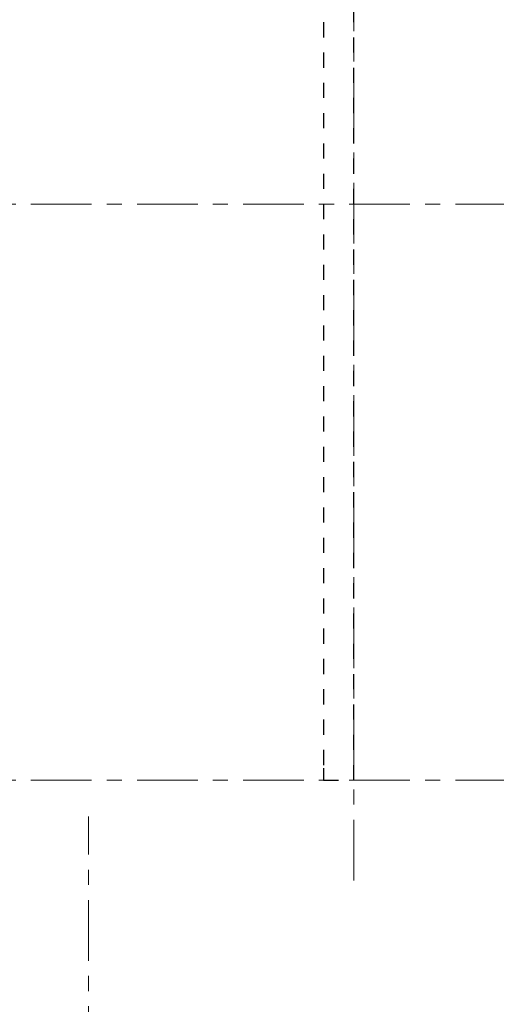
# Model space of a CAD drawing. Header units: metres. Extents: x -38 to 97, y -15 to 21.
# Tile 47 of 139: x 36.5 to 39.64, y 7.52 to 14.02. Entities that reach past the tile are written whole.
import ezdxf

# ---------------------------------------------------------------- set-up
doc = ezdxf.new("R2010")
doc.units = ezdxf.units.M
for name, pattern in [('______11', [0.5, 0.4, -0.05, 0, -0.05]), ('______2', [0.054, 0.04, -0.014]), ('______5', [1.1, 0.8, -0.1, 0.1, -0.1])]:
    doc.linetypes.add(name, pattern=pattern)
doc.layers.add('XR$2$Осевая линия (1)', color=7, linetype='______5', lineweight=13)
doc.layers.add('XR$7$Стена_ бетон несущ.', color=7, linetype='Continuous', lineweight=70, true_color=0xb4b496)

msp = doc.modelspace()

# ---------------------------------------------------------------- linework, layer by layer
at = {"layer": 'XR$2$Осевая линия (1)', "color": 253, "linetype": '______11', "lineweight": 13, "true_color": 0xa0a0a0, "transparency": 33554687}
for p, q in [((38.7, 8.34), (38.7, 19.78)), ((-2.63, 12.8), (62.6, 12.8)), ((-2.63, 9), (62.6, 9)), ((36.95, -3.39), (36.95, 8.76))]:
    msp.add_line(p, q, dxfattribs=at)
at = {"layer": 'XR$7$Стена_ бетон несущ.', "color": 253, "linetype": '______2', "lineweight": -3, "true_color": 0xa0a0a0, "transparency": 33554687}
for p, q in [((38.5, 16.4), (38.5, 10.6)), ((38.7, 9), (38.7, 16.1693)), ((38.5, 10.6), (38.5, 9.0795)), ((38.5, 9.0795), (38.5, 9)), ((38.5, 9), (38.7, 9))]:
    msp.add_line(p, q, dxfattribs=at)

doc.saveas('drawing.dxf')
